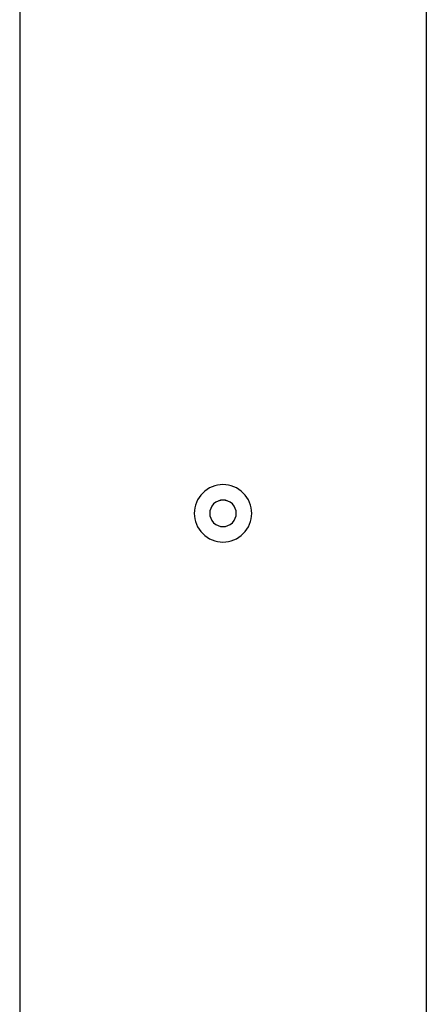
# Model space of a CAD drawing. Header units: millimetres. Extents: x 0 to 84100, y 0 to 59400.
# Tile 88 of 113: x 30164 to 30210, y 45160 to 45271. Entities that reach past the tile are written whole.
import ezdxf

# ---------------------------------------------------------------- set-up
doc = ezdxf.new("R2010")
doc.units = ezdxf.units.MM

# ---------------------------------------------------------------- blocks, each defined once
blk = doc.blocks.new('DV-SUB SIDE')
for p, q in [((374.99925, 726.998546), (374.99925, 31.999936)), ((466.999066, 726.998546), (466.999066, 31.999936))]:
    blk.add_line(p, q)
at = {"extrusion": (0, 0, -1)}
for major_axis, start_param, end_param in [((-4.596185, 4.596185), 5.4977871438, 11.780972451), ((2.121316, 2.121316), 3.926990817, 10.2101761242)]:
    blk.add_ellipse((420.999158, 294.99941), major_axis=major_axis, ratio=1, start_param=start_param, end_param=end_param, dxfattribs=at)

msp = doc.modelspace()

# ---------------------------------------------------------------- linework, layer by layer
at = {"color": 7}
for p, q in [((30164.376, 45431.116), (30164.376, 45083.616)), ((30210.376, 45431.116), (30210.376, 45083.616))]:
    msp.add_line(p, q, dxfattribs=at)
at = {"color": 7, "extrusion": (0, 0, -1)}
for major_axis, start_param, end_param in [((-2.298, 2.298), 6.2831853, 12.5663706), ((1.061, 1.061), 1.5707963, 7.8539816)]:
    msp.add_ellipse((30187.376, 45215.116), major_axis=major_axis, ratio=1, start_param=start_param, end_param=end_param, dxfattribs=at)

# ---------------------------------------------------------------- block references
at = {"color": 7, "xscale": 0.5, "yscale": 0.5, "zscale": 0.5}
msp.add_blockref('DV-SUB SIDE', (29976.876, 45067.616), dxfattribs=at)

doc.saveas('drawing.dxf')
